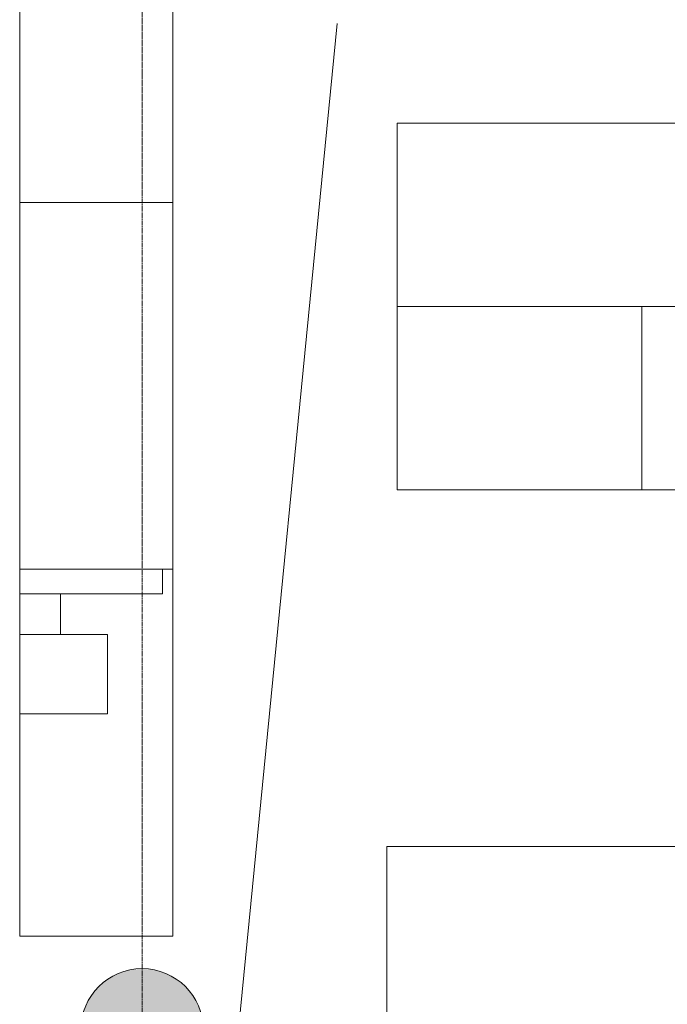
# Model space of a CAD drawing. Header units: millimetres. Extents: x -281 to 121694, y -16481 to 65128.
# Tile 62 of 256: x 9400 to 12575, y 22125 to 26957. Entities that reach past the tile are written whole.
import ezdxf

# ---------------------------------------------------------------- set-up
doc = ezdxf.new("R2010")
doc.units = ezdxf.units.MM
doc.linetypes.add('Grid Line', pattern=[12, 6, -2, 2, -2])
doc.linetypes.add('NLRS_Dash-0_6mm_Space-0_6mm_cpz', pattern=[1.2, 0.6, -0.6])
for name, color, linetype, lineweight in [('A--L$01A__Algemeen', 7, 'Continuous', 5), ('A--L$07A__Stramien', 1, 'Continuous', 5), ('A--L28__Hoofddraagconstructies', 3, 'Continuous', 5), ('A--L82__LosseGebruikersInvent', 1, 'Continuous', 5), ('A--L8__LosseInventaris', 1, 'Continuous', 5), ('A--TR9__AlgVoorz', 1, 'Continuous', 5)]:
    doc.layers.add(name, color=color, linetype=linetype, lineweight=lineweight)

# ---------------------------------------------------------------- blocks, each defined once
blk = doc.blocks.new('TBR-B-BWK-C-BES-ARC-R25_rvt-1-L_80_ 14')
at = {"layer": 'A--L28__Hoofddraagconstructies'}
blk.add_hatch(color=21, dxfattribs=at).paths.add_polyline_path([(10000, 21700), (10058.5, 21705.8), (10114.8, 21722.8), (10166.7, 21750.6), (10212.1, 21787.9), (10249.4, 21833.3), (10277.2, 21885.2), (10294.2, 21941.5), (10300, 22000), (10294.2, 22058.5), (10277.2, 22114.8), (10249.4, 22166.7), (10212.1, 22212.1), (10166.7, 22249.4), (10114.8, 22277.2), (10058.5, 22294.2), (10000, 22300), (9941.5, 22294.2), (9885.2, 22277.2), (9833.3, 22249.4), (9787.9, 22212.1), (9750.6, 22166.7), (9722.8, 22114.8), (9705.8, 22058.5), (9700, 22000), (9705.8, 21941.5), (9725.4, 21880.3), (9750.6, 21833.3), (9787.9, 21787.9), (9833.3, 21750.6), (9885.2, 21722.8), (9941.5, 21705.8)])
at = {"layer": 'A--L28__Hoofddraagconstructies', "color": 11, "lineweight": 18}
blk.add_arc((10000, 22000), 300, 0, 180, dxfattribs=at)
blk = doc.blocks.new('NLRS_82_FU_UN_lab en spoel tafels_gen_kad - labtafel zonder onderkast dxbxh 900x1500x950-49224559-L_80_ 14')
at = {"layer": 'A--L$01A__Algemeen'}
for p, q in [((750, 262.7), (-750, 262.7)), ((-750, 262.7), (-750, -637.3)), ((750, -637.3), (750, 262.7)), ((-750, -637.3), (750, -637.3))]:
    blk.add_line(p, q, dxfattribs=at)
blk = doc.blocks.new('NLRS_82_FU_UN_lab en spoel tafels_gen_kad - labtafel zonder onderkast dxbxh 900x1200x950-V231-L_80_ 14')
at = {"layer": 'A--L$01A__Algemeen'}
for p, q in [((600, 262.7), (-600, 262.7)), ((-600, 262.7), (-600, -637.3)), ((600, -637.3), (600, 262.7)), ((-600, -637.3), (600, -637.3))]:
    blk.add_line(p, q, dxfattribs=at)
blk = doc.blocks.new('NLRS_82_FU_UN_lab en spoel tafels_gen_kad - labtafel dxbxh 750x1800x950-49024426-L_80_ 14')
at = {"layer": 'A--L$01A__Algemeen'}
for p, q in [((190, 262.7), (-900, 262.7)), ((-900, 262.7), (-900, -487.3)), ((900, -487.3), (900, -437.3)), ((-900, -487.3), (900, -487.3))]:
    blk.add_line(p, q, dxfattribs=at)
blk = doc.blocks.new('NLRS_82_FU_UN_lab en spoel tafels_gen_kad - labtafel dxbxh 750x1500x950-V239-L_80_ 14')
at = {"layer": 'A--L$01A__Algemeen'}
for p, q in [((750, 262.7), (-750, 262.7)), ((-750, 262.7), (-750, -487.3)), ((750, -487.3), (750, 262.7)), ((-750, -487.3), (750, -487.3))]:
    blk.add_line(p, q, dxfattribs=at)
blk = doc.blocks.new('NLRS_82_FU_UN_lab en spoel tafels_gen_kad - labtafel dxbxh 750x1800x950-V241-L_80_ 14')
at = {"layer": 'A--L$01A__Algemeen'}
for p, q in [((900, 262.7), (-900, 262.7)), ((900, -487.3), (900, 262.7)), ((-900, -437.3), (-900, -487.3)), ((-900, -487.3), (900, -487.3))]:
    blk.add_line(p, q, dxfattribs=at)
blk = doc.blocks.new('NLRS_82_SE_LB_laboratorium apparaat space reservation_gen_cpz - lab apparaat_tafelniveau-58869498-L_80_ 14')
at = {"layer": 'A--L8__LosseInventaris'}
for p, q in [((60, 350), (-60, 350)), ((-60, 350), (-60, -350)), ((60, -350), (60, 350)), ((-60, -350), (60, -350))]:
    blk.add_line(p, q, dxfattribs=at)
at = {"layer": 'A--L8__LosseInventaris', "linetype": 'NLRS_Dash-0_6mm_Space-0_6mm_cpz'}
for p, q in [((-60, 350), (60, 350)), ((-60, 350), (-60, -350)), ((60, 350), (60, -350)), ((-60, -350), (60, -350))]:
    blk.add_line(p, q, dxfattribs=at)
blk = doc.blocks.new('NLRS_82_SE_LB_laboratorium apparaat space reservation_gen_cpz - lab apparaat_tafelniveau-58869499-L_80_ 14')
at = {"layer": 'A--L8__LosseInventaris'}
for p, q in [((100, 100), (-100, 100)), ((-100, -100), (100, -100))]:
    blk.add_line(p, q, dxfattribs=at)
at = {"layer": 'A--L8__LosseInventaris', "linetype": 'NLRS_Dash-0_6mm_Space-0_6mm_cpz'}
for p, q in [((-100, 100), (100, 100)), ((-100, 100), (-100, -100)), ((100, 100), (100, -100)), ((-100, -100), (100, -100))]:
    blk.add_line(p, q, dxfattribs=at)
blk = doc.blocks.new('NLRS_82_SE_LB_laboratorium apparaat space reservation_gen_cpz - lab apparaat_tafelniveau-58869500-L_80_ 14')
at = {"layer": 'A--L8__LosseInventaris'}
for p, q in [((195, 215), (-195, 215)), ((-195, 215), (-195, -215)), ((195, -215), (195, 215)), ((-195, -215), (195, -215))]:
    blk.add_line(p, q, dxfattribs=at)
at = {"layer": 'A--L8__LosseInventaris', "linetype": 'NLRS_Dash-0_6mm_Space-0_6mm_cpz'}
for p, q in [((-195, 215), (195, 215)), ((-195, 215), (-195, -215)), ((195, 215), (195, -215)), ((-195, -215), (195, -215))]:
    blk.add_line(p, q, dxfattribs=at)

msp = doc.modelspace()

# ---------------------------------------------------------------- linework, layer by layer
at = {"layer": 'A--L$07A__Stramien', "linetype": 'Grid Line'}
msp.add_line((10000, 64428.4), (10000, 5044.8), dxfattribs=at)
at = {"layer": 'A--TR9__AlgVoorz'}
msp.add_line((10352.1, 20764.5), (10956.9, 26938.2), dxfattribs=at)

# ---------------------------------------------------------------- block references
at = {"lineweight": 5}
msp.add_blockref('TBR-B-BWK-C-BES-ARC-R25_rvt-1-L_80_ 14', (0, 0), dxfattribs=at)
at = {"layer": 'A--L82__LosseGebruikersInvent'}
for name, p, rotation in [('NLRS_82_FU_UN_lab en spoel tafels_gen_kad - labtafel dxbxh 750x1500x950-V239-L_80_ 14', (9662.7, 26810), 89.9999999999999), ('NLRS_82_FU_UN_lab en spoel tafels_gen_kad - labtafel zonder onderkast dxbxh 900x1500x950-49224559-L_80_ 14', (12000, 25812.6), 180), ('NLRS_82_FU_UN_lab en spoel tafels_gen_kad - labtafel dxbxh 750x1800x950-V241-L_80_ 14', (9662.7, 25160), 89.9999999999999), ('NLRS_82_FU_UN_lab en spoel tafels_gen_kad - labtafel dxbxh 750x1800x950-49024426-L_80_ 14', (9662.7, 23360), 89.9999999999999), ('NLRS_82_FU_UN_lab en spoel tafels_gen_kad - labtafel zonder onderkast dxbxh 900x1500x950-49224559-L_80_ 14', (11950, 22262.7), 180)]:
    msp.add_blockref(name, p, dxfattribs=dict(at, rotation=rotation))
for p in [(11850, 25287.2), (13050, 25287.2)]:
    msp.add_blockref('NLRS_82_FU_UN_lab en spoel tafels_gen_kad - labtafel zonder onderkast dxbxh 900x1200x950-V231-L_80_ 14', p, dxfattribs=at)
at = {"layer": 'A--L8__LosseInventaris', "linetype": 'NLRS_Dash-0_6mm_Space-0_6mm_cpz', "rotation": 270}
for name, p in [('NLRS_82_SE_LB_laboratorium apparaat space reservation_gen_cpz - lab apparaat_tafelniveau-58869498-L_80_ 14', (9750, 24200)), ('NLRS_82_SE_LB_laboratorium apparaat space reservation_gen_cpz - lab apparaat_tafelniveau-58869499-L_80_ 14', (9500, 24040)), ('NLRS_82_SE_LB_laboratorium apparaat space reservation_gen_cpz - lab apparaat_tafelniveau-58869500-L_80_ 14', (9615, 23745))]:
    msp.add_blockref(name, p, dxfattribs=at)

doc.saveas('drawing.dxf')
